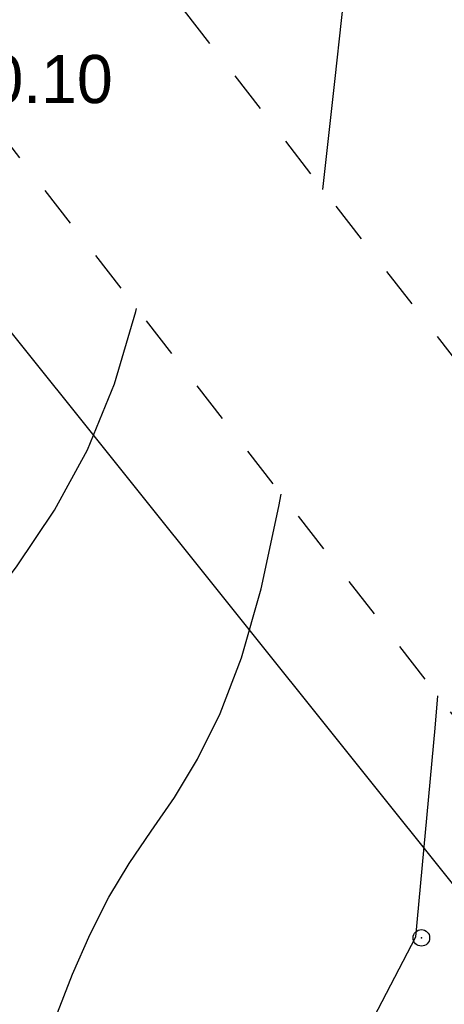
# Model space of a CAD drawing. Extents: x 10527 to 38813, y 13847 to 37526.
# Tile 210 of 256: x 35320 to 35328, y 36434 to 36452. Entities that reach past the tile are written whole.
import ezdxf

# ---------------------------------------------------------------- set-up
doc = ezdxf.new("R2010")
doc.units = 0
doc.header["$LTSCALE"] = 0.5
doc.header["$MEASUREMENT"] = 0
doc.header["$PDMODE"] = 32
doc.header["$PDSIZE"] = 0.3
doc.linetypes.add('CONTI', pattern=[0])
doc.linetypes.add('Д_ТРОТ_ТРУБА', pattern=[3, 1.5, -1.5])
for name, color, linetype in [('(004) Точки рельефа', 7, 'Continuous'), ('(014) Водопровод', 5, 'ИК_Водопровод -------в--------'), ('(025) Дорога', 7, 'Continuous'), ('GORIZDEFAULT', 32, 'CONTI'), ('PI_TTDEFAULT', 5, 'CONTI')]:
    doc.layers.add(name, color=color, linetype=linetype)
doc.layers.add('(032) Горизонтали утолщенные', color=32, linetype='Continuous', lineweight=30)
doc.layers.add('.', color=7, linetype='Continuous', lineweight=15)
doc.styles.add('D-431', font='txt')
doc.styles.get("Standard").update_dxf_attribs({"font": 'times.ttf'})
doc.linetypes.add('ИК_Водопровод -------в--------', pattern='A,9,-0.6,["В",Standard,S=1.2,R=0,X=0,Y=-0.6],-1.2', length=10.8)

# ---------------------------------------------------------------- blocks, each defined once
blk = doc.blocks.new('gergrgrre')
at = {"layer": '(014) Водопровод', "flags": 128}
blk.add_lwpolyline([(360036.438, 4200773.015), (360047.098, 4200750.311), (360089.76, 4200681.101), (360107.619, 4200655.796), (360141.826, 4200594.039), (360149.345, 4200579.998), (360206.507, 4200508.61), (360230.262, 4200479.387), (360306.281, 4200388.525), (360409.154, 4200291.553), (360456.114, 4200244.191), (360490.793, 4200199.337)], dxfattribs=at)
at = {"layer": '(025) Дорога', "linetype": 'Д_ТРОТ_ТРУБА', "flags": 128}
for points in [[(360044.195, 4200796.012), (360041.816, 4200791.773), (360042.358, 4200788.304), (360046.087, 4200780.21), (360059.012, 4200755.887), (360082.266, 4200713.415), (360119.837, 4200651.911), (360154.248, 4200588.273), (360168.952, 4200565.337), (360182.618, 4200547.766), (360213.043, 4200512.044), (360268.283, 4200446.262), (360308.926, 4200401.534), (360387.369, 4200322.593), (360428.116, 4200283.497), (360457.116, 4200256.42), (360464.886, 4200245.444), (360476.507, 4200228.263), (360489.06, 4200214.493), (360499.065, 4200202.984)], [(360034.859, 4200791.392), (360036.733, 4200790.501), (360038.761, 4200786.553), (360042.501, 4200778.433), (360055.492, 4200753.988), (360078.803, 4200711.411), (360116.369, 4200649.915), (360150.8, 4200586.24), (360165.682, 4200563.025), (360179.515, 4200545.24), (360209.989, 4200509.461), (360265.27, 4200443.63), (360306.026, 4200398.778), (360384.565, 4200319.74), (360425.367, 4200280.592), (360454.087, 4200253.775), (360461.596, 4200243.167), (360473.356, 4200225.782), (360486.072, 4200211.833), (360495.233, 4200201.295)]]:
    blk.add_lwpolyline(points, dxfattribs=at)
at = {"layer": '(032) Горизонтали утолщенные', "color": 32}
for points in [[(360174.8, 4200550.65, 542), (360174.85, 4200551.238, 542)], [(360156.35, 4200525.69, 542), (360157.65, 4200526.04, 542), (360158.91, 4200526.48, 542), (360160.14, 4200527.04, 542), (360161.35, 4200527.75, 542), (360162.57, 4200528.65, 542), (360163.8, 4200529.78, 542), (360165.05, 4200531.17, 542), (360166.32, 4200532.84, 542), (360167.6, 4200534.71, 542), (360168.85, 4200536.69, 542), (360170.03, 4200538.68, 542), (360171.11, 4200540.6, 542), (360172.06, 4200542.33, 542), (360172.85, 4200543.79, 542), (360174.45, 4200546.86, 542), (360174.8, 4200550.65, 542)]]:
    blk.add_polyline3d(points, dxfattribs=at)
at = {"layer": 'GORIZDEFAULT', "color": 32}
for points in [[(360172.759, 4200560.442, 541.5), (360172.98, 4200562.46, 541.5), (360173.21, 4200564.57, 541.5), (360173.43, 4200566.64, 541.5), (360173.67, 4200568.62, 541.5), (360173.92, 4200570.5, 541.5), (360174.2, 4200572.28, 541.5), (360174.51, 4200573.94, 541.5), (360174.86, 4200575.48, 541.5), (360175.26, 4200576.91, 541.5), (360175.72, 4200578.21, 541.5), (360176.23, 4200579.38, 541.5), (360176.81, 4200580.45, 541.5), (360177.45, 4200581.44, 541.5), (360178.15, 4200582.39, 541.5), (360178.91, 4200583.31, 541.5), (360179.72, 4200584.24, 541.5), (360180.59, 4200585.2, 541.5), (360181.52, 4200586.21, 541.5), (360182.5, 4200587.28, 541.5)], [(360162.189, 4200546.172, 541), (360162.58, 4200546.99, 541), (360163.27, 4200548.31, 541), (360164.03, 4200549.5, 541), (360164.82, 4200550.59, 541), (360165.63, 4200551.61, 541), (360166.43, 4200552.59, 541), (360167.19, 4200553.58, 541), (360167.88, 4200554.61, 541), (360168.48, 4200555.71, 541), (360168.97, 4200556.91, 541), (360169.36, 4200558.22, 541), (360169.373, 4200558.28, 541)], [(360166.589, 4200541.927, 541.5), (360166.85, 4200542.57, 541.5), (360167.23, 4200543.56, 541.5), (360167.57, 4200544.5, 541.5), (360167.89, 4200545.37, 541.5), (360168.21, 4200546.18, 541.5), (360168.53, 4200546.91, 541.5), (360168.87, 4200547.58, 541.5), (360169.24, 4200548.19, 541.5), (360169.64, 4200548.78, 541.5), (360170.06, 4200549.39, 541.5), (360170.48, 4200550.09, 541.5), (360170.89, 4200550.92, 541.5), (360171.28, 4200551.93, 541.5), (360171.64, 4200553.18, 541.5), (360171.96, 4200554.68, 541.5), (360171.998, 4200554.905, 541.5)]]:
    blk.add_polyline3d(points, dxfattribs=at)
at = {"layer": 'PI_TTDEFAULT', "color": 5}
blk.add_point((360174.55, 4200546.84, 542), dxfattribs=at)
at = {"layer": '(004) Точки рельефа', "style": 'D-431'}
blk.add_text('540.10', height=0.875, dxfattribs=at).set_placement((360165.36, 4200562.01))

msp = doc.modelspace()

# ---------------------------------------------------------------- hatches: boundary and pattern name
at = {"layer": '.', "ltscale": 0.149071}
h = msp.add_hatch(color=256, dxfattribs=at)
h.dxf.hatch_style = 1
h.set_gradient(color1=(255, 255, 255), tint=1)
h.paths.add_polyline_path([(35043.297, 36082.013), (36343.297, 36082.013), (36343.297, 37217.013), (35043.297, 37217.013)])
h.paths.add_polyline_path([(35058.297, 37202.013), (36328.297, 37202.013), (36328.297, 36097.013), (35058.297, 36097.013)], flags=16)

# ---------------------------------------------------------------- block references
at = {"linetype": 'Continuous'}
msp.add_blockref('gergrgrre', (-324846.944, -4164111.878), dxfattribs=at)

doc.saveas('drawing.dxf')
